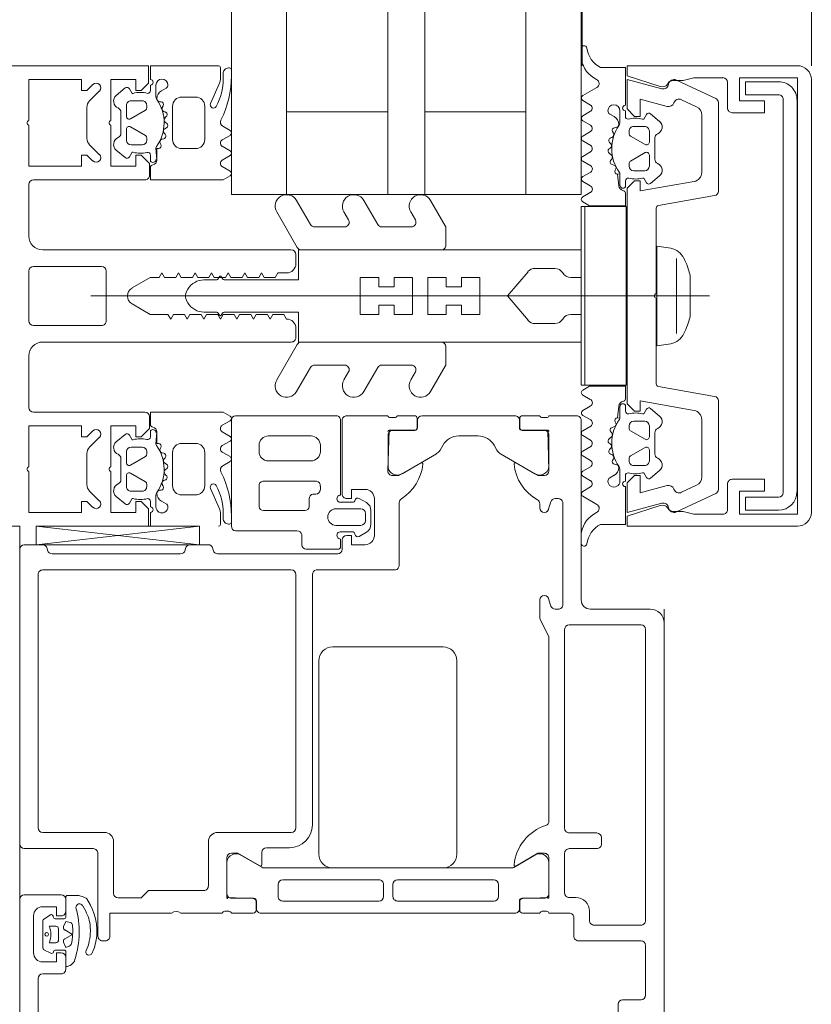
# Model space of a CAD drawing. Header units: centimetres. Extents: x -1737 to 22393, y -8842 to 3838.
# Tile 85 of 167: x -574 to -565, y 1523 to 1533. Entities that reach past the tile are written whole.
import ezdxf

# ---------------------------------------------------------------- set-up
doc = ezdxf.new("R2010")
doc.units = ezdxf.units.CM
for name, color, linetype, lineweight in [('A-DETL-GENF', 92, 'Continuous', 9), ('A-DOOR', 31, 'Continuous', 13), ('A-GLAZ-CURT', 52, 'Continuous', 13), ('A-GLAZ-CWMG', 51, 'Continuous', 13)]:
    doc.layers.add(name, color=color, linetype=linetype, lineweight=lineweight)

# ---------------------------------------------------------------- blocks, each defined once
blk = doc.blocks.new('Schueco_FWS_ADS-70-HD_inw_Family-01 - FWS SI insert unit-2308021-3_piętro I __3_90 m_ - stan projektowany')
at = {"layer": 'A-DETL-GENF'}
for p, q in [((-48.75, 6.1), (48.75, 6.1)), ((47.85, -0.9), (-47.85, -0.9))]:
    blk.add_line(p, q, dxfattribs=at)
at = {"layer": 'A-DOOR'}
for p, q in [((45.3, 6.1), (48.5, 6.1)), ((44.75, 5.65), (44.75, 6.05)), ((45.25, 5.3), (45.25, 6.05)), ((48.55, 6.05), (48.55, 5.851)), ((43.3, 5.9), (43.84, 5.9)), ((44.12, 5.95), (44.52, 5.95)), ((45.476, 5.9), (48.226, 5.9)), ((48.55, 4.147), (48.75, 5.922)), ((43.89, 5.85), (43.89, 5.65)), ((44.114, 5.763), (44.153, 5.837)), ((44.171, 5.848), (44.467, 5.848)), ((44.229, 5.708), (44.229, 5.778)), ((44.409, 5.778), (44.409, 5.708)), ((44.484, 5.838), (44.53, 5.766)), ((45.426, 5.18), (45.426, 5.85)), ((48.277, 5.85), (48.277, 3.15)), ((48.51, 5.802), (48.49, 5.798)), ((44.148, 5.619), (44.148, 5.714)), ((44.379, 5.678), (44.259, 5.678)), ((44.489, 5.715), (44.489, 5.619)), ((48.45, 5.749), (48.45, 4.352)), ((43.94, 5.6), (44.07, 5.6)), ((43.971, 5.599), (44.128, 5.599)), ((44.509, 5.599), (44.723, 5.599)), ((44.57, 5.6), (44.7, 5.6)), ((44.046, 5.501), (44.045, 5.501)), ((44.145, 5.378), (44.17, 5.367)), ((44.3, 5.25), (45.2, 5.25)), ((44.25, 5.17), (44.25, 5.2)), ((44.766, 5.08), (45.326, 5.08)), ((44.55, 3.9), (44.55, 4.35)), ((48.49, 4.303), (48.51, 4.299)), ((48.55, 4.25), (48.55, 4.052)), ((45.326, 4.05), (44.846, 4.05)), ((48.51, 4.003), (48.49, 3.999)), ((44.57, 3.827), (44.57, 3.873)), ((45.109, 3.849), (44.761, 3.849)), ((45.426, 3.15), (45.426, 3.95)), ((48.45, 3.95), (48.45, 2.644)), ((44.55, 3.562), (44.55, 3.8)), ((44.711, 3.799), (44.711, 3.559)), ((48.7, 3.088), (48.7, 3.755)), ((48.75, 3.8), (49.9, 3.8)), ((49.95, 3.755), (49.95, 2.668)), ((45.048, 3.47), (45.18, 3.699)), ((44.678, 3.532), (44.58, 3.532)), ((44.681, 3.529), (44.6, 3.529)), ((44.55, 3.479), (44.55, 0.721)), ((45.041, 0.756), (45.041, 3.445)), ((45.21, 3.47), (45.074, 3.47)), ((48.92, 3.004), (48.92, 3.45)), ((48.965, 3.5), (49.186, 3.5)), ((49.24, 3.459), (49.24, 2.875)), ((49.56, 3.5), (49.63, 3.5)), ((45.26, 3.17), (45.26, 3.42)), ((49.46, 2.934), (49.46, 3.4)), ((49.73, 3.4), (49.73, 2.934)), ((44.681, 3.242), (44.681, 2.197)), ((44.861, 3.292), (44.731, 3.292)), ((44.911, 2.197), (44.911, 3.242)), ((48.226, 3.1), (45.476, 3.1)), ((48.55, 3.034), (48.659, 3.034)), ((48.228, 2.92), (45.51, 2.92)), ((48.5, 2.644), (48.5, 2.989)), ((49.046, 2.954), (48.965, 2.954)), ((49.1, 2.884), (49.1, 2.914)), ((47.29, 2.85), (45.19, 2.85)), ((48.277, 2.017), (48.277, 2.88)), ((49.186, 2.834), (49.145, 2.834)), ((49.63, 2.834), (49.56, 2.834)), ((45.04, 2.7), (45.04, 1.5)), ((47.44, 1.5), (47.44, 2.7)), ((48.5, 2.597), (48.6, 2.597)), ((48.611, 2.614), (48.53, 2.614)), ((48.69, 2.488), (48.69, 2.61)), ((48.76, 2.394), (48.76, 2.664)), ((48.94, 2.664), (48.94, 2.394)), ((49.01, 2.61), (49.01, 2.486)), ((49.909, 2.614), (49.089, 2.614)), ((49.1, 2.597), (49.9, 2.597)), ((49.95, 2.547), (49.95, 2.1)), ((48.685, 2.334), (48.64, 2.413)), ((49.052, 2.413), (49.007, 2.334)), ((48.65, 2.247), (49.05, 2.247)), ((48.92, 2.284), (48.772, 2.284)), ((48.89, 2.344), (48.81, 2.344)), ((44.731, 2.147), (44.861, 2.147)), ((44.731, 2.045), (44.861, 2.045)), ((49.741, 2.099), (49.391, 2.099)), ((49.791, 1.809), (49.791, 2.049)), ((49.93, 2.073), (49.93, 2.027)), ((44.681, 0.95), (44.681, 1.995)), ((44.911, 1.995), (44.911, 0.95)), ((49.007, 1.977), (48.325, 1.977)), ((49.321, 1.946), (49.538, 1.571)), ((49.95, 2), (49.95, 1.812)), ((49.9, 1.779), (49.821, 1.779)), ((49.92, 1.782), (49.822, 1.782)), ((49.95, 0.721), (49.95, 1.729)), ((49.576, 1.534), (49.628, 1.504)), ((45.19, 1.35), (47.29, 1.35)), ((49.73, 1.33), (49.73, 1.12)), ((44.861, 0.9), (44.731, 0.9)), ((49.537, 0.878), (49.321, 0.504)), ((49.629, 0.946), (49.575, 0.915)), ((44.678, 0.668), (44.58, 0.668)), ((44.601, 0.671), (44.681, 0.671)), ((45.178, 0.504), (45.047, 0.731)), ((49.821, 0.671), (49.9, 0.671)), ((49.92, 0.668), (49.822, 0.668)), ((44.55, 0.638), (44.55, 0.45)), ((44.711, 0.641), (44.711, 0.401)), ((49.791, 0.401), (49.791, 0.641)), ((49.95, 0.45), (49.95, 0.638)), ((47.739, 0.445), (47.561, 0.355)), ((47.95, 0.45), (47.762, 0.45)), ((48.993, 0.45), (48.95, 0.45)), ((44.55, 0.35), (44.55, 0.13)), ((44.57, 0.423), (44.57, 0.377)), ((44.761, 0.351), (45.108, 0.351)), ((47.538, 0.35), (45.55, 0.35)), ((47.884, 0.33), (47.95, 0.35)), ((48.95, 0.35), (49.016, 0.33)), ((49.391, 0.351), (49.741, 0.351)), ((49.93, 0.377), (49.93, 0.423)), ((49.95, 0.05), (49.95, 0.35)), ((47.85, 0.25), (47.85, 0.283)), ((49.05, 0.283), (49.05, 0.25)), ((44.72, 0.06), (44.72, 0.13)), ((44.77, 0.18), (45.2, 0.18)), ((45.25, 0.13), (45.25, -0.17)), ((45.42, -0.17), (45.42, 0.13)), ((45.47, 0.18), (47.63, 0.18)), ((47.68, 0.13), (47.68, -0.65)), ((49, 0.2), (47.9, 0.2)), ((44.25, 0.03), (44.25, -0.65)), ((44.5, 0.08), (44.3, 0.08)), ((47.95, 0), (49.9, 0)), ((44.47, -0.09), (44.57, -0.09)), ((47.85, -0.75), (47.85, -0.1)), ((44.42, -0.65), (44.42, -0.14)), ((45.3, -0.22), (45.37, -0.22)), ((43.56, -0.4), (43.43, -0.4)), ((43.61, -0.65), (43.61, -0.45)), ((44.2, -0.7), (43.66, -0.7)), ((47.63, -0.7), (44.47, -0.7)), ((42.8, -0.9), (47.7, -0.9))]:
    blk.add_line(p, q, dxfattribs=at)
at = {"layer": 'A-DOOR', "flags": 128}
for points in [[(44.7, 6.1), (37.45, 6.1), (37.45, 5.76), (37.56, 5.65), (37.62, 5.65), (37.62, 5.8)], [(48.75, 4.147), (48.75, 5.922), (48.55, 5.922), (48.55, 4.147), (48.75, 4.147), (48.55, 5.922)], [(44.12, 5.65), (44.12, 5.7), (44.02, 5.7), (44.02, 5.85)], [(44.62, 5.85), (44.62, 5.7), (44.52, 5.7), (44.52, 5.65)], [(44.191, 5.564), (44.188, 5.572), (44.178, 5.599), (44.233, 5.624)], [(44.271, 5.611), (44.319, 5.526), (44.367, 5.611)], [(44.406, 5.624), (44.459, 5.599), (44.447, 5.55)], [(44.743, 5.578), (44.743, 5.478), (44.74, 5.457)], [(44.42, 5.528), (44.366, 5.524), (44.29, 5.526), (44.233, 5.532)], [(44.711, 5.378), (44.704, 5.369), (44.638, 5.331), (44.591, 5.31), (44.539, 5.291), (44.487, 5.275), (44.434, 5.266), (44.379, 5.262)], [(44.556, 5.376), (44.597, 5.397), (44.629, 5.416)], [(44.55, 4.45), (44.55, 5.12), (44.3, 5.12)], [(44.796, 4.1), (44.796, 4.7), (44.716, 4.78), (44.716, 5.03)], [(45.15, 3.85), (44.72, 3.85), (44.708, 3.562)], [(45.062, 3.491), (45.2, 3.73), (45.2, 3.8)], [(48.65, 2.547), (48.65, 2.497), (48.55, 2.497), (48.55, 2.347)], [(49.15, 2.347), (49.15, 2.497), (49.05, 2.497), (49.05, 2.547)], [(49.3, 2.05), (49.3, 1.98), (49.438, 1.741)], [(49.792, 1.812), (49.792, 2.088), (49.35, 2.1)], [(45.061, 0.71), (45.2, 0.47), (45.2, 0.4)], [(49.3, 0.4), (49.3, 0.47), (49.438, 0.709)], [(45.15, 0.35), (44.72, 0.35), (44.708, 0.638)], [(49.792, 0.638), (49.792, 0.362), (49.35, 0.35)]]:
    blk.add_lwpolyline(points, dxfattribs=at)
blk.add_lwpolyline([(44.329, 5.823), (44.336, 5.816), (44.339, 5.806), (44.336, 5.796), (44.329, 5.789), (44.319, 5.786), (44.309, 5.789), (44.302, 5.796), (44.299, 5.806), (44.302, 5.816), (44.309, 5.823), (44.319, 5.826)], close=True, dxfattribs=at)
at = {"layer": 'A-DOOR'}
for centre, radius, start, end in [((44.7, 6.05), 0.05, 0.0033, 89.9967), ((45.3, 6.05), 0.05, 90.0003, 179.9997), ((48.5, 6.05), 0.05, 0.0034, 89.9966), ((43.84, 5.85), 0.05, 0.0011, 89.9989), ((44.12, 5.85), 0.1, 90.0006, 179.9994), ((44.52, 5.85), 0.1, 0.0028, 89.9972), ((45.476, 5.85), 0.05, 90.0006, 179.9994), ((48.226, 5.85), 0.05, 359.9942, 90.0058), ((44.171, 5.829), 0.0195, 88.6395, 154.2271), ((44.319, 6.024), 0.262, 249.9155, 290.0845), ((44.467, 5.829), 0.0194, 29.7199, 90.6441), ((48.5, 5.749), 0.05, 101.2495, 180), ((48.5, 5.851), 0.05, 281.2495, 0), ((44.132, 5.754), 0.0202, 153.8011, 259.329), ((44.128, 5.714), 0.0203, 0.4685, 89.2437), ((44.259, 5.708), 0.03, 179.9989, 269.9998), ((44.379, 5.708), 0.03, 269.9998, 359.9994), ((44.509, 5.715), 0.0199, 90.0276, 180.2616), ((44.513, 5.755), 0.0204, 258.5702, 30.46), ((43.94, 5.65), 0.05, 179.9997, 270.0003), ((44.072, 5.598), 0.101, 179.6117, 254.7346), ((44.07, 5.65), 0.05, 270, 360), ((44.128, 5.618), 0.0198, 269.7003, 0.5845), ((44.238, 5.582), 0.05, 201.1765, 264.1559), ((44.245, 5.596), 0.03, 29.2633, 114.6153), ((44.393, 5.596), 0.03, 64.7461, 150.7367), ((44.509, 5.618), 0.0198, 179.3558, 270.0686), ((44.57, 5.65), 0.05, 179.9979, 270.0003), ((44.7, 5.65), 0.05, 270.0015, 359.9985), ((44.723, 5.579), 0.0198, 358.9506, 89.8998), ((44.347, 6.454), 1, 252.4675, 285.1948), ((44.418, 5.558), 0.03, 273.5065, 346.1539), ((44.613, 5.451), 0.0381, 294.2834, 95.9519), ((44.511, 5.496), 0.232, 329.4906, 350.3162), ((44.129, 5.347), 0.0351, 64.2669, 244.2669), ((44.356, 5.845), 0.513, 248.7446, 272.5887), ((44.379, 5.713), 0.38, 269.9766, 297.6836), ((44.351, 5.813), 0.552, 244.574, 272.9368), ((44.3, 5.2), 0.05, 89.993, 180.0035), ((45.2, 5.3), 0.05, 269.9993, 0.0007), ((44.3, 5.17), 0.05, 179.9913, 270.0035), ((45.326, 5.18), 0.1, 269.9996, 0.0009), ((44.766, 5.03), 0.05, 90.0044, 179.9965), ((44.497, 4.4), 0.0725, 316.3948, 43.6052), ((48.5, 4.352), 0.05, 180, 258.7505), ((48.5, 4.25), 0.05, 0, 78.7505), ((44.846, 4.1), 0.05, 179.9991, 270.0061), ((45.326, 3.95), 0.1, 360, 90), ((48.5, 3.95), 0.05, 101.2495, 180), ((48.5, 4.052), 0.05, 281.2495, 0), ((44.542, 3.873), 0.0279, 358.8354, 73.5801), ((44.72, 3.838), 0.012, 90, 180), ((44.761, 3.799), 0.05, 90, 180.0003), ((45.094, 3.75), 0.1, 328.9475, 81.7903), ((45.15, 3.8), 0.05, 0, 90), ((44.542, 3.827), 0.0279, 286.4246, 1.1629), ((48.75, 3.75), 0.05, 89.9986, 174.7066), ((49.9, 3.75), 0.05, 5.2937, 89.9972), ((44.58, 3.562), 0.03, 180, 270), ((44.6, 3.479), 0.05, 89.9997, 180.0003), ((44.678, 3.562), 0.03, 270, 0), ((44.68, 3.56), 0.0311, 272.0507, 357.9493), ((45.108, 3.438), 0.0682, 152.011, 174.0948), ((45.074, 3.484), 0.0138, 150, 270), ((45.21, 3.42), 0.05, 0, 90), ((48.97, 3.45), 0.05, 95.2946, 180.0001), ((49.191, 3.45), 0.05, 10.5869, 95.2949), ((49.56, 3.4), 0.1, 89.9998, 179.9998), ((49.63, 3.4), 0.1, 359.9998, 90.0002), ((44.731, 3.242), 0.05, 90, 180), ((44.861, 3.242), 0.05, 0, 90), ((45.51, 3.17), 0.25, 180, 270), ((45.476, 3.15), 0.05, 180.0035, 269.9965), ((48.226, 3.15), 0.05, 270, 360), ((48.55, 2.984), 0.05, 90.0003, 174.7049), ((48.65, 3.083), 0.05, 280.5887, 5.2926), ((48.97, 3.004), 0.05, 179.9999, 264.7054), ((48.228, 2.87), 0.05, 11.5556, 90), ((49.051, 2.904), 0.05, 10.5876, 95.2937), ((49.56, 2.934), 0.1, 180, 270.0004), ((49.63, 2.934), 0.1, 269.9997, 0.0003), ((45.19, 2.7), 0.15, 89.9971, 180.0029), ((47.29, 2.7), 0.15, 359.9985, 90.0015), ((49.15, 2.884), 0.05, 180.0005, 264.7062), ((49.191, 2.884), 0.05, 264.7061, 349.4127), ((48.85, 2.664), 0.09, 0, 180), ((48.5, 2.647), 0.05, 183.2538, 270), ((48.53, 2.644), 0.03, 180, 270), ((48.6, 2.547), 0.05, 0, 90), ((48.651, 2.614), 0.0397, 353.4883, 180.4578), ((49.049, 2.614), 0.0397, 359.5422, 186.5117), ((49.1, 2.547), 0.05, 90, 180), ((49.9, 2.547), 0.05, 359.9946, 90.0054), ((49.9, 2.663), 0.05, 280.5861, 5.2962), ((48.66, 2.488), 0.03, 275.4114, 0), ((49.041, 2.487), 0.0311, 181.5217, 256.9862), ((48.666, 2.428), 0.03, 95.4114, 210.0001), ((48.81, 2.394), 0.05, 180.0223, 269.9779), ((48.89, 2.394), 0.05, 270.0233, 359.9767), ((49.026, 2.428), 0.03, 330.0006, 74.9995), ((48.65, 2.347), 0.1, 180, 270), ((48.772, 2.384), 0.1, 209.9996, 270.0004), ((48.92, 2.384), 0.1, 269.9997, 330.0003), ((49.05, 2.347), 0.1, 270, 360), ((44.731, 2.197), 0.05, 180, 270), ((44.861, 2.197), 0.05, 270, 0), ((44.731, 1.995), 0.05, 90, 180), ((44.861, 1.995), 0.05, 360, 90), ((49.35, 2.05), 0.05, 90, 180), ((49.406, 2), 0.1, 98.1816, 212.727), ((49.741, 2.049), 0.05, 359.9997, 90.0003), ((49.78, 2.088), 0.012, 0, 90), ((49.958, 2.073), 0.0279, 106.4199, 181.1646), ((48.325, 2.027), 0.05, 191.5556, 270), ((49.007, 1.927), 0.05, 31.871, 90), ((49.474, 2.218), 0.5, 211.871, 264.3774), ((49.958, 2.027), 0.0279, 178.8371, 253.5754), ((49.426, 1.734), 0.0138, 264.3774, 30), ((49.821, 1.809), 0.03, 180, 270), ((49.822, 1.812), 0.03, 180, 270), ((49.9, 1.729), 0.05, 0, 90), ((49.92, 1.812), 0.03, 270, 360), ((45.19, 1.5), 0.15, 180.0004, 269.9996), ((47.29, 1.5), 0.15, 270.0019, 359.9981), ((49.625, 1.621), 0.1, 210, 240.6936), ((49.53, 1.33), 0.2, 0, 60.6936), ((49.53, 1.12), 0.2, 299.5684, 0), ((44.731, 0.95), 0.05, 180, 270), ((44.861, 0.95), 0.05, 270, 360), ((49.624, 0.828), 0.1, 119.5684, 150), ((45.091, 0.756), 0.05, 180, 210), ((44.6, 0.721), 0.05, 180.0082, 270.9888), ((44.58, 0.638), 0.03, 90, 180), ((44.678, 0.638), 0.03, 0, 90), ((44.681, 0.641), 0.03, 360, 90), ((45.074, 0.716), 0.0139, 84.3683, 204.0577), ((45.026, 0.232), 0.5, 17.7451, 84.3683), ((49.474, 0.232), 0.5, 95.6226, 150.8864), ((49.426, 0.716), 0.0138, 330, 95.6226), ((49.821, 0.641), 0.03, 90, 180), ((49.822, 0.638), 0.03, 90, 180), ((49.9, 0.721), 0.05, 270, 0), ((49.92, 0.638), 0.03, 0, 90), ((44.542, 0.423), 0.0279, 358.8371, 73.5754), ((45.094, 0.45), 0.0999, 278.1274, 32.7816), ((47.762, 0.4), 0.05, 90, 116.4917), ((47.95, 0.4), 0.05, 270, 90), ((48.95, 0.4), 0.05, 90, 270), ((48.993, 0.5), 0.05, 270, 330.8726), ((49.406, 0.45), 0.1, 147.273, 261.8184), ((49.958, 0.423), 0.0279, 106.4246, 181.1629), ((44.542, 0.377), 0.0279, 286.4199, 1.1646), ((44.72, 0.362), 0.012, 180, 270), ((44.761, 0.401), 0.05, 179.9997, 270.0003), ((45.15, 0.4), 0.05, 269.9988, 0.0012), ((45.55, 0.4), 0.05, 197.7451, 269.5825), ((47.538, 0.4), 0.05, 270, 296.5691), ((47.9, 0.283), 0.05, 108.316, 180), ((49, 0.283), 0.05, 0, 71.684), ((49.35, 0.4), 0.05, 180, 270), ((49.741, 0.401), 0.05, 269.9997, 0.0003), ((49.78, 0.362), 0.012, 270, 0), ((49.958, 0.377), 0.0279, 178.8354, 253.5801), ((47.9, 0.25), 0.05, 179.9991, 270.0043), ((49, 0.25), 0.05, 269.9991, 0.0017), ((44.5, 0.13), 0.05, 269.9983, 359.9991), ((44.77, 0.13), 0.05, 89.9974, 180.0035), ((45.2, 0.13), 0.05, 360, 90.0017), ((45.47, 0.13), 0.05, 89.9996, 180.0004), ((47.63, 0.13), 0.05, 0, 90), ((44.3, 0.03), 0.05, 90, 180.0017), ((44.57, 0.06), 0.15, 269.9985, 0.0003), ((47.95, -0.1), 0.1, 90.0025, 179.9971), ((49.9, 0.05), 0.05, 269.9974, 0.0026), ((44.47, -0.14), 0.05, 89.9983, 180.0035), ((45.3, -0.17), 0.05, 179.9921, 270.0035), ((45.37, -0.17), 0.05, 270.0061, 359.9983), ((43.56, -0.45), 0.05, 0.0009, 89.9991), ((43.66, -0.65), 0.05, 180.0035, 269.9965), ((44.2, -0.65), 0.05, 270.0009, 359.9991), ((44.47, -0.65), 0.05, 180, 270.0017), ((47.63, -0.65), 0.05, 270.0028, 359.9972), ((47.7, -0.75), 0.15, 269.9995, 0.0016)]:
    blk.add_arc(centre, radius, start, end, dxfattribs=at)
blk = doc.blocks.new('Rectangular Mullion - SI_CovCap-20mm_Mull-85mm-V9-3_piętro I __3_90 m_ - stan projektowany')
at = {"layer": 'A-DETL-GENF'}
for p, q in [((-0.27, 6), (0.27, 6)), ((-1.26, 5.95), (-1.26, 4.74)), ((-0.32, 5.21), (-0.32, 5.95)), ((0.32, 5.95), (0.32, 5.21)), ((1.26, 4.74), (1.26, 5.95)), ((-0.5, 3.15), (-0.5, 5.85)), ((0.5, 5.85), (0.5, 3.15)), ((-2.047, 5.37), (-1.713, 5.37)), ((1.713, 5.37), (2.047, 5.37)), ((-2.224, 5.235), (-2.118, 5.341)), ((-1.642, 5.341), (-1.536, 5.235)), ((0, 5.327), (0, -1.394)), ((1.536, 5.235), (1.642, 5.341)), ((2.118, 5.341), (2.224, 5.235)), ((0.27, 5.16), (-0.27, 5.16)), ((-2.176, 5.051), (-2.258, 4.954)), ((-1.502, 4.954), (-1.584, 5.051)), ((1.502, 4.954), (1.584, 5.051)), ((2.176, 5.051), (2.258, 4.954)), ((-1.95, 4.94), (-2.07, 4.94)), ((-1.765, 5), (-1.995, 5)), ((-1.69, 4.94), (-1.81, 4.94)), ((1.69, 4.94), (1.81, 4.94)), ((1.765, 5), (1.995, 5)), ((1.95, 4.94), (2.07, 4.94)), ((-2.12, 4.89), (-2.12, 4.77)), ((-2.016, 4.735), (-1.924, 4.895)), ((-1.836, 4.895), (-1.744, 4.735)), ((-1.64, 4.77), (-1.64, 4.89)), ((1.64, 4.77), (1.64, 4.89)), ((1.836, 4.895), (1.744, 4.735)), ((2.016, 4.735), (1.924, 4.895)), ((2.12, 4.89), (2.12, 4.77)), ((-2.07, 4.72), (-2.042, 4.72)), ((-1.718, 4.72), (-1.69, 4.72)), ((1.718, 4.72), (1.69, 4.72)), ((2.07, 4.72), (2.042, 4.72)), ((-2.23, 4.68), (-2.29, 4.68)), ((-2.29, 4.62), (-2.162, 4.62)), ((-1.464, 4.68), (-1.529, 4.68)), ((1.464, 4.68), (1.529, 4.68)), ((2.29, 4.62), (2.162, 4.62)), ((2.23, 4.68), (2.29, 4.68)), ((2.35, 4.68), (2.5, 4.68)), ((-2.227, 4.559), (-2.255, 4.51)), ((-2.107, 4.562), (-2.108, 4.577)), ((-2.048, 4.551), (-2.066, 4.54)), ((-1.997, 4.52), (-2.002, 4.533)), ((-1.933, 4.522), (-1.948, 4.508)), ((-1.877, 4.504), (-1.885, 4.517)), ((-1.816, 4.523), (-1.826, 4.506)), ((-1.756, 4.521), (-1.767, 4.531)), ((-1.702, 4.556), (-1.707, 4.536)), ((-1.646, 4.568), (-1.659, 4.575)), ((1.646, 4.568), (1.659, 4.575)), ((1.702, 4.556), (1.707, 4.536)), ((1.756, 4.521), (1.767, 4.531)), ((1.816, 4.523), (1.826, 4.506)), ((1.877, 4.504), (1.885, 4.517)), ((1.933, 4.522), (1.948, 4.508)), ((1.997, 4.52), (2.002, 4.533)), ((2.048, 4.551), (2.066, 4.54)), ((2.107, 4.562), (2.108, 4.577)), ((2.227, 4.559), (2.255, 4.51)), ((-1.7, 4.44), (-2.06, 4.44)), ((1.7, 4.44), (2.06, 4.44)), ((-2.16, 4.34), (-2.16, 4.19)), ((-1.6, 4.19), (-1.6, 4.34)), ((-0.075, 4.272), (-0.05, 4.287)), ((0.075, 4.272), (0.05, 4.287)), ((1.6, 4.19), (1.6, 4.34)), ((2.16, 4.34), (2.16, 4.19)), ((-2.06, 4.09), (-1.7, 4.09)), ((-0.175, 3.96), (-0.175, 4.099)), ((0.175, 3.96), (0.175, 4.099)), ((2.06, 4.09), (1.7, 4.09)), ((-2.31, 3.929), (-2.089, 4.027)), ((2.31, 3.929), (2.089, 4.027)), ((-2.48, 3.92), (-2.351, 3.92)), ((-2.355, 3.89), (-2.416, 3.89)), ((-1.843, 3.895), (-1.796, 3.815)), ((-1.744, 3.815), (-1.696, 3.899)), ((-1.625, 3.899), (-1.576, 3.815)), ((-1.524, 3.815), (-1.475, 3.899)), ((-1.404, 3.899), (-1.355, 3.815)), ((-0.21, 3.929), (-0.185, 3.943)), ((-0.185, 3.897), (-0.21, 3.911)), ((0.21, 3.929), (0.185, 3.943)), ((0.185, 3.897), (0.21, 3.911)), ((1.404, 3.899), (1.355, 3.815)), ((1.524, 3.815), (1.475, 3.899)), ((1.625, 3.899), (1.576, 3.815)), ((1.744, 3.815), (1.696, 3.899)), ((1.843, 3.895), (1.796, 3.815)), ((2.48, 3.92), (2.351, 3.92)), ((2.355, 3.89), (2.416, 3.89)), ((-2.476, 3.83), (-2.476, 3.82)), ((2.476, 3.83), (2.476, 3.82)), ((-0.913, 3.308), (-0.525, 3.084)), ((0.912, 3.308), (0.525, 3.084)), ((-0.35, 3.1), (-0.45, 3.1)), ((0.45, 3.1), (0.35, 3.1)), ((-0.775, 2.94), (-1.038, 3.092)), ((-0.5, 3.041), (-0.5, 1.52)), ((0.5, 3.041), (0.5, 1.52)), ((0.775, 2.94), (1.037, 3.092)), ((-0.75, 2.571), (-0.75, 2.897)), ((0.75, 2.571), (0.75, 2.897)), ((-0.913, 2.578), (-0.825, 2.528)), ((0.912, 2.578), (0.825, 2.528)), ((-0.775, 2.21), (-1.038, 2.362)), ((0.775, 2.21), (1.037, 2.362)), ((-0.75, 1.845), (-0.75, 2.167)), ((0.75, 1.845), (0.75, 2.167)), ((-0.913, 1.852), (-0.825, 1.802)), ((0.912, 1.852), (0.825, 1.802)), ((-0.762, 1.477), (-1.038, 1.636)), ((0.762, 1.477), (1.037, 1.636)), ((-0.55, 1.47), (-0.737, 1.47)), ((0.55, 1.47), (0.737, 1.47)), ((-0.3, 0.502), (-0.3, 0.287)), ((0.3, 0.502), (0.3, 0.287)), ((-2.599, -0.001), (-2.687, -0.001)), ((-2.175, -0.018), (-2.263, -0.17)), ((-2.073, -0.102), (-2.124, -0.017)), ((-1.955, -0.017), (-2.005, -0.102)), ((-1.853, -0.102), (-1.903, -0.017)), ((-1.736, -0.017), (-1.785, -0.102)), ((-1.634, -0.103), (-1.684, -0.017)), ((-1.516, -0.017), (-1.565, -0.102)), ((-1.414, -0.103), (-1.464, -0.017)), ((-1.296, -0.017), (-1.345, -0.103)), ((-1.196, -0.098), (-1.244, -0.017)), ((-1.075, -0.016), (-1.123, -0.099)), ((1.075, -0.016), (1.123, -0.099)), ((1.196, -0.098), (1.244, -0.017)), ((1.296, -0.017), (1.345, -0.103)), ((1.414, -0.103), (1.464, -0.017)), ((1.516, -0.017), (1.565, -0.102)), ((1.634, -0.103), (1.684, -0.017)), ((1.736, -0.017), (1.785, -0.102)), ((1.853, -0.102), (1.903, -0.017)), ((1.955, -0.017), (2.005, -0.102)), ((2.073, -0.102), (2.124, -0.017)), ((2.175, -0.018), (2.263, -0.17)), ((-1.975, -0.31), (-1.947, -0.359)), ((-1.722, -0.333), (-1.717, -0.32)), ((-1.668, -0.308), (-1.653, -0.322)), ((-1.605, -0.317), (-1.597, -0.304)), ((-1.546, -0.306), (-1.536, -0.323)), ((1.546, -0.306), (1.536, -0.323)), ((1.605, -0.317), (1.597, -0.304)), ((1.668, -0.308), (1.653, -0.322)), ((1.722, -0.333), (1.717, -0.32)), ((1.975, -0.31), (1.947, -0.359)), ((-1.882, -0.42), (-2.01, -0.42)), ((-1.828, -0.377), (-1.827, -0.362)), ((-1.786, -0.34), (-1.768, -0.351)), ((-1.487, -0.331), (-1.476, -0.321)), ((-1.427, -0.336), (-1.422, -0.356)), ((-1.379, -0.375), (-1.366, -0.368)), ((1.379, -0.375), (1.366, -0.368)), ((1.427, -0.336), (1.422, -0.356)), ((1.487, -0.331), (1.476, -0.321)), ((1.786, -0.34), (1.768, -0.351)), ((1.828, -0.377), (1.827, -0.362)), ((1.882, -0.42), (2.01, -0.42)), ((-2.01, -0.48), (-1.95, -0.48)), ((-1.79, -0.52), (-1.762, -0.52)), ((-1.438, -0.52), (-1.41, -0.52)), ((-1.249, -0.48), (-1.184, -0.48)), ((1.249, -0.48), (1.184, -0.48)), ((1.438, -0.52), (1.41, -0.52)), ((1.79, -0.52), (1.762, -0.52)), ((2.01, -0.48), (1.95, -0.48)), ((-1.84, -0.69), (-1.84, -0.57)), ((-1.736, -0.535), (-1.644, -0.695)), ((-1.556, -0.695), (-1.464, -0.535)), ((-1.36, -0.57), (-1.36, -0.69)), ((1.36, -0.57), (1.36, -0.69)), ((1.556, -0.695), (1.464, -0.535)), ((1.736, -0.535), (1.644, -0.695)), ((1.84, -0.69), (1.84, -0.57)), ((-1.67, -0.74), (-1.79, -0.74)), ((-1.41, -0.74), (-1.53, -0.74)), ((1.41, -0.74), (1.53, -0.74)), ((1.67, -0.74), (1.79, -0.74)), ((-1.978, -0.754), (-1.896, -0.851)), ((-1.715, -0.8), (-1.485, -0.8)), ((-1.304, -0.851), (-1.222, -0.754)), ((-1.09, -1.449), (-0.982, -0.84)), ((-0.953, -0.815), (-0.025, -0.815)), ((0.025, -0.815), (0.953, -0.815)), ((0.982, -0.84), (1.09, -1.449)), ((1.304, -0.851), (1.222, -0.754)), ((1.715, -0.8), (1.485, -0.8)), ((1.978, -0.754), (1.896, -0.851)), ((-2.344, -1.034), (-2.145, -1.461)), ((0.408, -1.036), (-0.408, -1.036)), ((2.145, -1.461), (2.344, -1.034)), ((-2.055, -1.252), (-2.131, -1.089)), ((2.131, -1.089), (2.055, -1.252)), ((-0.225, -1.183), (0.225, -1.183)), ((-1.342, -1.31), (-1.964, -1.31)), ((1.964, -1.31), (1.342, -1.31)), ((-2.1, -1.49), (-1.139, -1.49)), ((1.139, -1.49), (2.1, -1.49)), ((-2.32, -1.59), (-2.04, -1.59)), ((2.04, -1.59), (2.32, -1.59)), ((2.135, -2.195), (-2.135, -2.195)), ((-2.125, -2.345), (2.125, -2.345)), ((2.35, -2.5), (-2.35, -2.5))]:
    blk.add_line(p, q, dxfattribs=at)
at = {"layer": 'A-DETL-GENF', "flags": 128}
for points in [[(-1.905, 5.11), (-2.35, 5.11), (-2.35, 4.84), (-2.23, 4.84), (-2.23, 4.78), (-2.31, 4.7), (-2.5, 4.7), (-2.5, 6.379), (-2.5, 6.7)], [(2.5, 6.7), (2.5, 6.379), (2.5, 6.1)], [(-1.905, 6), (-2.35, 6), (-2.35, 5.43), (-2.23, 5.43), (-2.23, 5.37), (-2.295, 5.305)], [(-1.465, 5.305), (-1.53, 5.37), (-1.53, 5.43), (-1.41, 5.43), (-1.41, 6), (-1.855, 6)], [(-0.65, 6), (-1.12, 6), (-1.21, 6)], [(1.21, 6), (1.12, 6), (0.65, 6)], [(1.855, 6), (1.41, 6), (1.41, 5.43), (1.53, 5.43), (1.53, 5.37), (1.465, 5.305)], [(2.295, 5.305), (2.23, 5.37), (2.23, 5.43), (2.35, 5.43), (2.35, 6), (1.905, 6)], [(-1.31, 4.69), (-1.44, 4.69), (-1.53, 4.78), (-1.53, 4.84), (-1.41, 4.84), (-1.41, 5.11), (-1.855, 5.11)], [(1.855, 5.11), (1.41, 5.11), (1.41, 4.84), (1.53, 4.84), (1.53, 4.78), (1.44, 4.69), (1.31, 4.69)], [(2.5, 4.7), (2.31, 4.7), (2.23, 4.78), (2.23, 4.84), (2.35, 4.84), (2.35, 5.11), (1.905, 5.11)], [(-2.25, 4.909), (-2.2, 4.88), (-2.2, 4.867)], [(-1.56, 4.867), (-1.56, 4.88), (-1.51, 4.909)], [(-0.087, 4.88), (-0.2, 4.684), (-0.2, 4.584), (-0.25, 4.555), (-0.2, 4.526), (-0.2, 4.404), (-0.25, 4.375), (-0.2, 4.346), (-0.2, 4.224), (-0.25, 4.195), (-0.2, 4.166), (-0.2, 4.044), (-0.25, 4.015), (-0.2, 3.986), (-0.2, 3.864), (-0.25, 3.835), (-0.2, 3.806), (-0.2, 3.684), (-0.25, 3.655), (-0.2, 3.626), (-0.2, 3.504), (-0.25, 3.475), (-0.2, 3.446), (-0.2, 3.324), (-0.25, 3.295), (-0.25, 3.2)], [(0.25, 3.2), (0.2, 3.229), (0.2, 3.351), (0.25, 3.38), (0.2, 3.409), (0.2, 3.531), (0.25, 3.56), (0.2, 3.589), (0.2, 3.711), (0.25, 3.74), (0.2, 3.769), (0.2, 3.891), (0.25, 3.92), (0.2, 3.949), (0.2, 4.071), (0.25, 4.1), (0.2, 4.129), (0.2, 4.251), (0.25, 4.28), (0.2, 4.309), (0.2, 4.431), (0.25, 4.46), (0.2, 4.489), (0.2, 4.684), (0.087, 4.88)], [(1.56, 4.867), (1.56, 4.88), (1.51, 4.909)], [(2.25, 4.909), (2.2, 4.88), (2.2, 4.867)], [(-2.35, 4.68), (-2.5, 4.68), (-2.5, 3.94)], [(-1.605, 4.62), (-1.475, 4.61), (-1.602, 4.61), (-1.602, 4.594)], [(-1.303, 3.815), (-1.26, 3.89), (-1.26, 4.68), (-1.395, 4.68)], [(1.303, 3.815), (1.26, 3.89), (1.26, 4.68), (1.395, 4.68)], [(1.605, 4.62), (1.475, 4.61), (1.602, 4.61), (1.602, 4.594)], [(-0.264, 0.578), (0, 0.8), (0, 1.1), (-0.2, 1.1), (-0.2, 1.3), (-0.1, 1.3), (-0.1, 1.466), (-0.2, 1.466), (-0.2, 1.666), (0, 1.666), (0, 1.833), (-0.2, 1.833), (-0.2, 2.033), (-0.1, 2.033), (-0.1, 2.2), (-0.2, 2.2), (-0.2, 2.4), (0, 2.4), (0, 4.3), (0, 2.4), (0.2, 2.4), (0.2, 2.2), (0.1, 2.2), (0.1, 2.033), (0.2, 2.033), (0.2, 1.833), (0, 1.833), (0, 1.666), (0.2, 1.666), (0.2, 1.466), (0.1, 1.466), (0.1, 1.3), (0.2, 1.3), (0.2, 1.1), (0, 1.1), (0, 0.8), (0.264, 0.578)], [(-0.2, 0.113), (-0.2, 0), (-0.5, 0), (-0.5, 3.07), (-0.175, 3.07), (-0.175, 3.88)], [(0.2, 0.113), (0.2, 0), (0.5, 0), (0.5, 3.07), (0.175, 3.07), (0.175, 3.88)], [(-1.115, -0.48), (-0.98, -0.48), (-0.98, -0.09), (-1.023, -0.016)], [(1.115, -0.48), (0.98, -0.48), (0.98, -0.09), (1.023, -0.016)], [(-2.48, -0.211), (-2.48, -0.48), (-2.07, -0.48)], [(2.48, -0.211), (2.48, -0.48), (2.07, -0.48)], [(-1.203, -0.42), (-1.325, -0.42), (-1.322, -0.394), (-1.195, -0.41)], [(1.203, -0.42), (1.325, -0.42), (1.322, -0.394), (1.195, -0.41)], [(-2.5, -2.35), (-2.5, -0.5), (-2.39, -0.5), (-2.273, -0.858)], [(-2.058, -0.934), (-2.136, -0.64), (-1.95, -0.64), (-1.95, -0.58), (-2.03, -0.5), (-2.35, -0.5), (-2.25, -0.874)], [(1.244, -1.227), (1.14, -0.64), (1.25, -0.64), (1.25, -0.58), (1.17, -0.5), (-1.17, -0.5), (-1.25, -0.58), (-1.25, -0.64), (-1.14, -0.64), (-1.244, -1.227)], [(2.25, -0.874), (2.35, -0.5), (2.03, -0.5), (1.95, -0.58), (1.95, -0.64), (2.136, -0.64), (2.058, -0.934)], [(2.273, -0.858), (2.39, -0.5), (2.5, -0.5), (2.5, -2.35)], [(-1.92, -0.667), (-1.92, -0.68), (-1.97, -0.709)], [(-1.23, -0.709), (-1.28, -0.68), (-1.28, -0.667)], [(1.23, -0.709), (1.28, -0.68), (1.28, -0.667)], [(1.92, -0.667), (1.92, -0.68), (1.97, -0.709)], [(0.52, -0.974), (0.54, -0.821), (-0.54, -0.821), (-0.52, -0.974)], [(-2.34, -1.001), (-2.34, -1.106), (-2.37, -1.224), (-2.37, -1.539)], [(2.37, -1.54), (2.37, -1.224), (2.34, -1.106), (2.34, -1.001)], [(-1.99, -1.64), (-1.99, -1.99), (-2.12, -1.99), (-2.12, -1.72), (-2.37, -1.72), (-2.37, -2.35), (2.37, -2.35), (2.37, -1.72), (2.12, -1.72), (2.12, -1.99), (1.99, -1.99), (1.99, -1.64)], [(-2.185, -2.145), (-2.185, -1.785), (-2.325, -1.785), (-2.325, -2.145)], [(2.325, -2.145), (2.325, -1.785), (2.185, -1.785), (2.185, -2.145)]]:
    blk.add_lwpolyline(points, dxfattribs=at)
for points in [[(0.97, 0), (-0.97, 0), (-0.97, -0.04), (0.97, -0.04)], [(0.97, -0.04), (-0.97, -0.04), (-0.97, -0.49), (0.97, -0.49)]]:
    blk.add_lwpolyline(points, close=True, dxfattribs=at)
at = {"layer": 'A-DETL-GENF'}
for centre, radius, start, end in [((-1.88, 5.994), 0.0256, 12.6804, 167.3196), ((-1.21, 5.95), 0.05, 90, 180), ((-0.65, 5.85), 0.15, 360, 90), ((-0.27, 5.95), 0.05, 90, 180), ((0.27, 5.95), 0.05, 0, 90), ((0.65, 5.85), 0.15, 90, 180), ((1.21, 5.95), 0.05, 0, 90), ((1.88, 5.994), 0.0256, 12.6804, 167.3196), ((-2.047, 5.27), 0.1, 90, 135), ((-1.713, 5.27), 0.1, 45, 90), ((1.713, 5.27), 0.1, 90, 135), ((2.047, 5.27), 0.1, 45, 90), ((-2.259, 5.27), 0.05, 135, 315), ((-1.501, 5.27), 0.05, 225, 45), ((1.501, 5.27), 0.05, 135, 315), ((2.259, 5.27), 0.05, 225, 45), ((-0.27, 5.21), 0.05, 180, 270), ((0.27, 5.21), 0.05, 270, 0), ((-2.115, 5), 0.08, 22.6134, 140.0011), ((-1.995, 5.05), 0.05, 202.6202, 269.9974), ((-1.88, 5.104), 0.0256, 12.6804, 167.3196), ((-1.765, 5.05), 0.05, 269.9966, 337.3769), ((-1.645, 5), 0.08, 40.0008, 157.375), ((1.645, 5), 0.08, 22.625, 139.9992), ((1.765, 5.05), 0.05, 202.6231, 270.0034), ((1.88, 5.104), 0.0256, 12.6804, 167.3196), ((1.995, 5.05), 0.05, 270.0026, 337.3798), ((2.115, 5), 0.08, 39.9989, 157.3866), ((-2.235, 4.935), 0.03, 140.0081, 239.9928), ((-2.07, 4.89), 0.05, 89.9877, 180.0079), ((-1.95, 4.91), 0.03, 329.9953, 90.0042), ((-1.81, 4.91), 0.03, 89.9965, 209.9951), ((-1.69, 4.89), 0.05, 0.007, 89.9886), ((-1.525, 4.935), 0.03, 299.9961, 40.0091), ((0, 4.83), 0.1, 30, 150), ((1.525, 4.935), 0.03, 139.9909, 240.0039), ((1.69, 4.89), 0.05, 90.0114, 179.993), ((1.81, 4.91), 0.03, 330.0049, 90.0035), ((1.95, 4.91), 0.03, 89.9958, 210.0047), ((2.07, 4.89), 0.05, 359.9921, 90.0123), ((2.235, 4.935), 0.03, 300.0072, 39.9919), ((-1.896, 4.789), 0.314, 165.4957, 194.4999), ((-1.864, 4.789), 0.314, 346.8002, 14.4808), ((1.864, 4.789), 0.314, 165.5192, 193.1998), ((1.896, 4.789), 0.314, 345.5001, 14.5043), ((-2.23, 4.71), 0.03, 270.903, 359.9793), ((-2.07, 4.77), 0.05, 179.9875, 270.008), ((-2.042, 4.75), 0.03, 269.9857, 330.0042), ((-1.718, 4.75), 0.03, 209.9928, 270.0084), ((-1.69, 4.77), 0.05, 270.0068, 359.9887), ((-1.529, 4.71), 0.03, 166.8002, 269.9978), ((-1.31, 4.74), 0.05, 270, 0), ((1.31, 4.74), 0.05, 180, 270), ((1.529, 4.71), 0.03, 270.0022, 13.1998), ((1.69, 4.77), 0.05, 180.0113, 269.9932), ((1.718, 4.75), 0.03, 269.9916, 330.0072), ((2.042, 4.75), 0.03, 209.9958, 270.0143), ((2.07, 4.77), 0.05, 269.992, 0.0125), ((2.23, 4.71), 0.03, 180.0207, 269.097), ((-2.29, 4.555), 0.065, 89.9978, 269.9978), ((-2.32, 4.68), 0.03, 179.9978, 359.9978), ((-2.141, 4.509), 0.1, 90.8249, 149.9955), ((-2.162, 4.57), 0.05, 54.9199, 89.9978), ((-2.142, 4.575), 0.0339, 3.0003, 90.8195), ((-1.88, 4.971), 0.44, 234.9199, 305.839), ((-1.605, 4.59), 0.03, 89.9978, 125.839), ((-1.483, 4.653), 0.033, 269.9978, 54.9077), ((-1.475, 4.66), 0.05, 269.9889, 352.8241), ((-1.395, 4.65), 0.03, 90.0008, 172.8093), ((1.395, 4.65), 0.03, 7.1907, 89.9992), ((1.475, 4.66), 0.05, 187.1759, 270.0111), ((1.483, 4.653), 0.033, 125.0923, 270.0022), ((1.605, 4.59), 0.03, 54.161, 90.0022), ((1.88, 4.971), 0.44, 234.161, 305.0801), ((2.142, 4.575), 0.0339, 89.1805, 176.9997), ((2.162, 4.57), 0.05, 90.0022, 125.0801), ((2.141, 4.509), 0.1, 30.0045, 89.1751), ((2.32, 4.68), 0.03, 180.0022, 0.0022), ((2.29, 4.555), 0.065, 270.0022, 90.0022), ((-2.29, 4.53), 0.04, 269.9978, 330.004), ((-2.08, 4.564), 0.0272, 183.0125, 299.9868), ((-2.032, 4.523), 0.0316, 18.0011, 119.9907), ((-1.969, 4.529), 0.03, 197.9969, 314.9972), ((-1.911, 4.499), 0.0316, 32.9873, 135.0068), ((-1.852, 4.521), 0.03, 212.9992, 329.9975), ((-1.788, 4.507), 0.0316, 48.0004, 149.9952), ((-1.736, 4.543), 0.03, 227.9949, 345.0023), ((-1.673, 4.548), 0.03, 63.0009, 164.9963), ((-1.632, 4.594), 0.03, 243.0068, 359.9866), ((1.632, 4.594), 0.03, 180.0134, 296.9932), ((1.673, 4.548), 0.03, 15.0037, 116.9991), ((1.736, 4.543), 0.03, 194.9977, 312.0051), ((1.788, 4.507), 0.0316, 30.0048, 131.9996), ((1.852, 4.521), 0.03, 210.0025, 327.0008), ((1.911, 4.499), 0.0316, 44.9932, 147.0127), ((1.969, 4.529), 0.03, 225.0028, 342.0031), ((2.032, 4.523), 0.0316, 60.0093, 161.9989), ((2.08, 4.564), 0.0272, 240.0132, 356.9875), ((2.29, 4.53), 0.04, 209.996, 270.0022), ((-2.06, 4.34), 0.1, 89.9978, 179.9978), ((-1.7, 4.34), 0.1, 359.9978, 89.9978), ((1.7, 4.34), 0.1, 90.0022, 180.0022), ((2.06, 4.34), 0.1, 0.0022, 90.0022), ((0, 4.2), 0.1, 90, 120), ((0, 4.2), 0.1, 60, 90), ((-2.06, 4.19), 0.1, 179.9978, 269.9978), ((-1.7, 4.19), 0.1, 269.9978, 359.9978), ((0.025, 4.099), 0.2, 120, 180), ((-0.025, 4.099), 0.2, 360, 60), ((1.7, 4.19), 0.1, 180.0022, 270.0022), ((2.06, 4.19), 0.1, 270.0022, 0.0022), ((-2.355, 4.52), 0.63, 269.9981, 298.0699), ((-2.075, 3.995), 0.035, 298.0726, 113.9962), ((-0.195, 3.96), 0.02, 300.0303, 360), ((0.195, 3.96), 0.02, 180, 239.9697), ((2.075, 3.995), 0.035, 66.0038, 241.9274), ((2.355, 4.52), 0.63, 241.9301, 270.0019), ((-2.48, 3.94), 0.02, 180.0061, 269.9938), ((-2.416, 3.83), 0.06, 89.9876, 180.0101), ((-2.389, 4.87), 1.07, 270.0066, 296.658), ((-2.351, 4.02), 0.1, 270.0023, 293.9916), ((-1.886, 3.868), 0.051, 31.8047, 116.6592), ((-1.66, 3.879), 0.041, 29.9963, 149.9993), ((-1.44, 3.879), 0.041, 30.003, 149.9925), ((-0.205, 3.92), 0.01, 120.0303, 239.9802), ((-0.195, 3.88), 0.02, 360, 59.9802), ((0.195, 3.88), 0.02, 120.0198, 180), ((0.205, 3.92), 0.01, 300.0198, 59.9697), ((1.44, 3.879), 0.041, 30.0075, 149.997), ((1.66, 3.879), 0.041, 30.0007, 150.0037), ((1.886, 3.868), 0.051, 63.3408, 148.1953), ((2.389, 4.87), 1.07, 243.342, 269.9934), ((2.351, 4.02), 0.1, 246.0084, 269.9977), ((2.416, 3.83), 0.06, 359.9899, 90.0124), ((2.48, 3.94), 0.02, 270.0062, 359.9939), ((-2.456, 3.82), 0.02, 179.9598, 270.0205), ((-1.77, 3.83), 0.03, 209.9942, 330.0014), ((-1.55, 3.83), 0.03, 209.9942, 330.0014), ((-1.329, 3.83), 0.03, 209.9942, 330.0014), ((1.329, 3.83), 0.03, 209.9986, 330.0058), ((1.55, 3.83), 0.03, 209.9986, 330.0058), ((1.77, 3.83), 0.03, 209.9986, 330.0058), ((2.456, 3.82), 0.02, 269.9795, 0.0402), ((-0.975, 3.2), 0.125, 60, 240), ((0.975, 3.2), 0.125, 300, 120), ((-0.45, 3.15), 0.05, 180, 270), ((-0.35, 3.2), 0.1, 270, 0), ((0.35, 3.2), 0.1, 180, 270), ((0.45, 3.15), 0.05, 270, 360), ((-0.55, 3.041), 0.05, 0, 60), ((0.55, 3.041), 0.05, 120, 180), ((-0.8, 2.897), 0.05, 360, 60), ((0.8, 2.897), 0.05, 120, 180), ((-0.975, 2.47), 0.125, 60, 240), ((-0.8, 2.571), 0.05, 240, 360), ((0.8, 2.571), 0.05, 180, 300), ((0.975, 2.47), 0.125, 300, 120), ((-0.8, 2.167), 0.05, 0, 60), ((0.8, 2.167), 0.05, 120, 180), ((-0.975, 1.744), 0.125, 60, 240), ((-0.8, 1.845), 0.05, 240, 0), ((0.8, 1.845), 0.05, 180, 300), ((0.975, 1.744), 0.125, 300, 120), ((-0.55, 1.52), 0.05, 270, 360), ((0.55, 1.52), 0.05, 180, 270), ((-0.737, 1.52), 0.05, 240, 270), ((0.737, 1.52), 0.05, 270, 300), ((-0.2, 0.502), 0.1, 130, 180), ((0.2, 0.502), 0.1, 0, 50), ((-0.2, 0.287), 0.1, 180, 240), ((0.2, 0.287), 0.1, 300, 360), ((-0.3, 0.113), 0.1, 360, 60), ((0.3, 0.113), 0.1, 120, 180), ((-2.687, -0.031), 0.03, 89.9022, 261.6433), ((-2.733, -0.343), 0.286, 27.5921, 81.6433), ((-2.599, -0.201), 0.2, 80.4545, 89.9022), ((-2.614, -0.291), 0.291, 25.3637, 80.4545), ((-2.149, -0.033), 0.03, 30.7154, 150.1649), ((-2.039, -0.078), 0.0417, 215.132, 324.868), ((-1.929, -0.032), 0.03, 30.5887, 149.5346), ((-1.819, -0.078), 0.0415, 215.012, 324.988), ((-1.71, -0.032), 0.03, 30.1448, 149.5346), ((-1.6, -0.077), 0.043, 217.8436, 323.8234), ((-1.49, -0.032), 0.03, 30.3449, 149.5346), ((-1.38, -0.079), 0.0419, 215.4665, 324.6999), ((-1.27, -0.033), 0.03, 30.3446, 149.7685), ((-1.159, -0.08), 0.0416, 206.9541, 331.568), ((-1.049, -0.031), 0.03, 29.7965, 150.132), ((1.049, -0.031), 0.03, 29.868, 150.2035), ((1.159, -0.08), 0.0416, 208.432, 333.0459), ((1.27, -0.033), 0.03, 30.2315, 149.6554), ((1.38, -0.079), 0.0419, 215.3001, 324.5335), ((1.49, -0.032), 0.03, 30.4654, 149.6551), ((1.6, -0.077), 0.043, 216.1766, 322.1564), ((1.71, -0.032), 0.03, 30.4654, 149.8552), ((1.819, -0.078), 0.0415, 215.012, 324.988), ((1.929, -0.032), 0.03, 30.4654, 149.4113), ((2.039, -0.078), 0.0417, 215.132, 324.868), ((2.149, -0.033), 0.03, 29.8351, 149.2846), ((2.614, -0.291), 0.291, 99.5455, 154.6363), ((2.733, -0.343), 0.286, 98.3567, 152.4079), ((2.687, -0.031), 0.03, 278.3567, 90.0978), ((-2.306, -0.145), 0.05, 205.3637, 330.1649), ((2.306, -0.145), 0.05, 209.8351, 334.6363), ((-2.01, -0.355), 0.065, 90, 270), ((-2.01, -0.33), 0.04, 29.9937, 90), ((-1.689, -0.329), 0.03, 45.0005, 162.0009), ((-1.631, -0.299), 0.0316, 224.991, 327.0104), ((-1.572, -0.321), 0.03, 30.0003, 146.9985), ((-1.456, -0.343), 0.03, 14.9955, 132.0028), ((1.456, -0.343), 0.03, 47.9972, 165.0045), ((1.572, -0.321), 0.03, 33.0015, 149.9997), ((1.631, -0.299), 0.0316, 212.9896, 315.009), ((1.689, -0.329), 0.03, 17.9991, 134.9995), ((2.01, -0.33), 0.04, 90, 150.0063), ((2.01, -0.355), 0.065, 270, 90), ((-1.861, -0.309), 0.1, 210.0023, 269.1728), ((-1.882, -0.37), 0.05, 270, 305.0779), ((-1.862, -0.375), 0.0339, 269.1783, 356.9975), ((-1.6, -0.771), 0.44, 54.1588, 125.0779), ((-1.8, -0.364), 0.0272, 60.011, 176.9853), ((-1.752, -0.323), 0.0316, 240.007, 341.9967), ((-1.508, -0.307), 0.0316, 210.0026, 311.9974), ((-1.393, -0.348), 0.03, 195.0015, 296.9968), ((-1.352, -0.394), 0.03, 0.0112, 116.991), ((-1.325, -0.39), 0.03, 234.1588, 270), ((-1.203, -0.453), 0.033, 305.0901, 90), ((-1.195, -0.46), 0.05, 7.1737, 90.0088), ((1.195, -0.46), 0.05, 89.9912, 172.8263), ((1.203, -0.453), 0.033, 90, 234.9099), ((1.352, -0.394), 0.03, 63.009, 179.9888), ((1.325, -0.39), 0.03, 270, 305.8412), ((1.6, -0.771), 0.44, 54.9221, 125.8412), ((1.393, -0.348), 0.03, 243.0032, 344.9985), ((1.508, -0.307), 0.0316, 228.0026, 329.9974), ((1.752, -0.323), 0.0316, 198.0033, 299.993), ((1.8, -0.364), 0.0272, 3.0147, 119.989), ((1.862, -0.375), 0.0339, 183.0025, 270.8217), ((1.882, -0.37), 0.05, 234.9221, 270), ((1.861, -0.309), 0.1, 270.8272, 329.9977), ((-2.04, -0.48), 0.03, 0, 180), ((-1.95, -0.51), 0.03, 0.0185, 89.0948), ((-1.616, -0.589), 0.314, 165.4979, 194.5021), ((-1.79, -0.57), 0.05, 89.9897, 180.0103), ((-1.762, -0.55), 0.03, 29.9936, 90.0121), ((-1.438, -0.55), 0.03, 89.9893, 150.005), ((-1.41, -0.57), 0.05, 0.009, 89.991), ((-1.584, -0.589), 0.314, 345.517, 13.1975), ((-1.249, -0.51), 0.03, 90, 193.1975), ((-1.115, -0.45), 0.03, 187.1885, 269.997), ((1.115, -0.45), 0.03, 270.003, 352.8115), ((1.249, -0.51), 0.03, 346.8025, 90), ((1.584, -0.589), 0.314, 166.8025, 194.483), ((1.41, -0.57), 0.05, 90.009, 179.991), ((1.438, -0.55), 0.03, 29.995, 90.0107), ((1.762, -0.55), 0.03, 89.9879, 150.0064), ((1.79, -0.57), 0.05, 359.9897, 90.0103), ((1.95, -0.51), 0.03, 90.9052, 179.9815), ((1.616, -0.589), 0.314, 345.4979, 14.5021), ((2.04, -0.48), 0.03, 0, 180), ((-1.955, -0.735), 0.03, 120.0049, 219.9897), ((-1.79, -0.69), 0.05, 179.9899, 270.0101), ((-1.67, -0.71), 0.03, 269.9936, 30.0024), ((-1.53, -0.71), 0.03, 150.0027, 270.0013), ((-1.41, -0.69), 0.05, 270.0092, 359.9908), ((-1.245, -0.735), 0.03, 319.9887, 60.0017), ((1.245, -0.735), 0.03, 119.9983, 220.0113), ((1.41, -0.69), 0.05, 180.0092, 269.9908), ((1.53, -0.71), 0.03, 269.9987, 29.9973), ((1.67, -0.71), 0.03, 149.9976, 270.0064), ((1.79, -0.69), 0.05, 269.9899, 0.0101), ((1.955, -0.735), 0.03, 320.0103, 59.9951), ((-1.835, -0.8), 0.08, 219.9967, 337.3844), ((-1.715, -0.85), 0.05, 90.0003, 157.3776), ((-1.485, -0.85), 0.05, 22.6209, 90.0012), ((-1.365, -0.8), 0.08, 202.6228, 319.9969), ((-0.953, -0.845), 0.03, 90, 170), ((0, -0.821), 0.0256, 12.6804, 167.3196), ((0.953, -0.845), 0.03, 10, 90), ((1.365, -0.8), 0.08, 220.0031, 337.3772), ((1.485, -0.85), 0.05, 89.9988, 157.3791), ((1.715, -0.85), 0.05, 22.6224, 89.9997), ((1.835, -0.8), 0.08, 202.6156, 320.0033), ((-2.29, -1.009), 0.06, 98.4417, 205), ((-2.27, -1.001), 0.07, 120.0064, 180), ((-2.34, -0.88), 0.07, 300.0064, 18), ((-2.308, -0.89), 0.06, 278.4417, 15), ((-2.116, -0.95), 0.06, 288.8192, 15), ((2.116, -0.95), 0.06, 165, 251.1808), ((2.308, -0.89), 0.06, 165, 261.5583), ((2.34, -0.88), 0.07, 162, 239.9983), ((2.29, -1.009), 0.06, 335, 81.5583), ((2.27, -1.001), 0.07, 0, 59.9983), ((-2.077, -1.064), 0.06, 108.8192, 205), ((-0.307, -0.921), 0.22, 193.9707, 242.728), ((0.307, -0.921), 0.22, 297.2746, 346.0268), ((2.077, -1.064), 0.06, 335, 71.1808), ((0, -0.291), 0.921, 243.7078, 255.8284), ((0, -0.291), 0.92, 284.1683, 296.293), ((-1.964, -1.21), 0.1, 205, 270), ((-1.342, -1.21), 0.1, 270, 350), ((1.342, -1.21), 0.1, 190, 270), ((1.964, -1.21), 0.1, 270, 335), ((-2.1, -1.44), 0.05, 205, 270), ((-1.139, -1.44), 0.05, 270, 350), ((1.139, -1.44), 0.05, 190, 270), ((2.1, -1.44), 0.05, 270, 335), ((-2.319, -1.539), 0.0512, 180.5709, 268.6482), ((-2.04, -1.64), 0.05, 0, 90.0001), ((2.04, -1.64), 0.05, 89.9981, 180.0017), ((2.32, -1.54), 0.0498, 269.8262, 0.1735), ((-2.125, -2.145), 0.2, 179.9718, 270.0352), ((-2.135, -2.145), 0.0499, 179.8796, 270.0225), ((2.125, -2.144), 0.2, 270.0295, 359.9723), ((2.135, -2.144), 0.0501, 270.0875, 359.9336), ((-2.35, -2.35), 0.15, 179.9938, 270.0062), ((2.35, -2.35), 0.15, 270.0494, 359.9506)]:
    blk.add_arc(centre, radius, start, end, dxfattribs=at)
blk = doc.blocks.new('Schueco_FWS-Glazing - SI_38mm_TripGlz-2323915-3_piętro I __3_90 m_ - stan projektowany')
at = {"layer": 'A-GLAZ-CURT', "lineweight": 9}
for p, q in [((73.9, 0), (-73.9, 0)), ((73.9, -3.8), (73.9, 0)), ((-73.9, -3.8), (73.9, -3.8))]:
    blk.add_line(p, q, dxfattribs=at)
at = {"layer": 'A-GLAZ-CURT'}
for p, q in [((-73.9, -0.6), (73.9, -0.6)), ((73, -0.6), (73, -1.7)), ((-73.9, -1.7), (73.9, -1.7)), ((-73.9, -2.1), (73.9, -2.1)), ((73, -2.1), (73, -3.2)), ((-73.9, -3.2), (73.9, -3.2))]:
    blk.add_line(p, q, dxfattribs=at)
blk = doc.blocks.new('Rectangular Mullion - Schueco_FWS-50-SI_Tran_CovCap-20mm_Tran-55mm-2506972-3_piętro I __3_90 m_ - stan projektowany')
at = {"layer": 'A-GLAZ-CWMG', "lineweight": 9}
for p, q in [((-567.613, 1532.826), (-567.613, 1677.826)), ((-565.123, 1532.826), (-565.123, 1677.826))]:
    blk.add_line(p, q, dxfattribs=at)

msp = doc.modelspace()

# ---------------------------------------------------------------- block references
at = {"layer": 'A-DOOR', "rotation": 90.0000000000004}
msp.add_blockref('Schueco_FWS_ADS-70-HD_inw_Family-01 - FWS SI insert unit-2308021-3_piętro I __3_90 m_ - stan projektowany', (-567.623, 1479.076), dxfattribs=at)
at = {"layer": 'A-GLAZ-CURT', "lineweight": 9, "rotation": 270.0000000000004}
msp.add_blockref('Schueco_FWS-Glazing - SI_38mm_TripGlz-2323915-3_piętro I __3_90 m_ - stan projektowany', (-567.623, 1605.326), dxfattribs=at)
at = {"layer": 'A-GLAZ-CWMG', "lineweight": 9}
msp.add_blockref('Rectangular Mullion - Schueco_FWS-50-SI_Tran_CovCap-20mm_Tran-55mm-2506972-3_piętro I __3_90 m_ - stan projektowany', (0, 0), dxfattribs=at)
at = {"layer": 'A-GLAZ-CWMG', "lineweight": 9, "extrusion": (0, 0, -1), "rotation": 269.9999999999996}
msp.add_blockref('Rectangular Mullion - SI_CovCap-20mm_Mull-85mm-V9-3_piętro I __3_90 m_ - stan projektowany', (567.623, 1530.326), dxfattribs=at)

doc.saveas('drawing.dxf')
